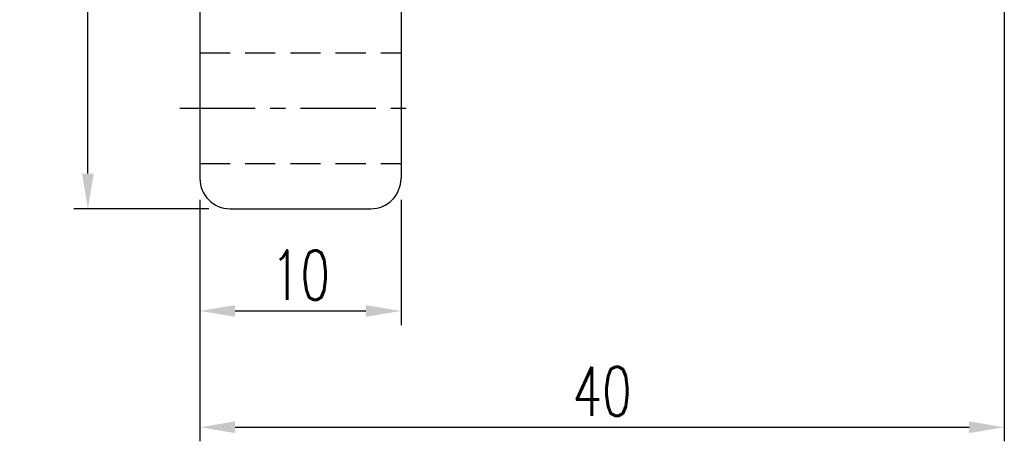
# Model space of a CAD drawing. Extents: x 21 to 593, y 41 to 119.
# Tile 2 of 53: x 106 to 155, y 41 to 62. Entities that reach past the tile are written whole.
import ezdxf

# ---------------------------------------------------------------- set-up
doc = ezdxf.new("R2010")
doc.units = 0
doc.header["$LTSCALE"] = 3
doc.header["$MEASUREMENT"] = 0
doc.header["$PDMODE"] = 1
doc.linetypes.add('CENTER', pattern=[2, 1.25, -0.25, 0.25, -0.25])
doc.linetypes.add('DASHED', pattern=[0.75, 0.5, -0.25])
doc.layers.get('DEFPOINTS').update_dxf_attribs({"linetype": 'CONTINUOUS'})
for name, color, linetype in [('CL', 1, 'CENTER'), ('DIM', 4, 'CONTINUOUS'), ('HID', 2, 'DASHED'), ('OUT', 3, 'CONTINUOUS')]:
    doc.layers.add(name, color=color, linetype=linetype)
doc.styles.add('DIM-7', font='SIMPLEX.shx', dxfattribs={"width": 0.7, "bigfont": 'chineset.shx'})
doc.dimstyles.new('CNS', dxfattribs={"dimtxt": 3.5, "dimasz": 2.5, "dimexe": 1, "dimexo": 1.5, "dimgap": 0.09, "dimtad": 0, "dimdsep": 46, "dimtxsty": 'DIM-7', "dimcen": 0.09, "dimclrd": 1, "dimclre": 1, "dimclrt": 4, "dimadec": 0, "dimazin": 0, "dimtfac": 1, "dimtix": 1, "dimtmove": 2, "dimatfit": 3, "dimfxl": 1, "dimtvp": 0.971429, "dimtolj": 1, "dimarcsym": 0})

# ---------------------------------------------------------------- blocks, each defined once
blk = doc.blocks.new('*D2')
at = {"layer": 'DEFPOINTS', "color": 0, "transparency": 16777216}
for p in [(109.718, 100.465), (116.787, 100.465), (116.787, 52.465)]:
    blk.add_point(p, dxfattribs=at)
at = {"layer": 'DIM', "color": 0, "lineweight": -2, "transparency": 16777216}
for p, q in [((115.737, 100.465), (109.018, 100.465)), ((109.718, 54.215), (109.718, 98.715)), ((115.737, 52.465), (109.018, 52.465))]:
    blk.add_line(p, q, dxfattribs=at)
at = {"layer": 'DIM', "color": 0, "transparency": 16777216}
for points in [[(109.427, 98.715), (110.01, 98.715), (109.718, 100.465)], [(109.427, 54.215), (110.01, 54.215), (109.718, 52.465)]]:
    blk.add_solid(points, dxfattribs=at)
at = {"layer": 'DIM', "color": 0, "transparency": 16777216, "insert": (107.933, 76.465), "char_height": 2.45, "attachment_point": 5, "rotation": 90, "style": 'DIM-7'}
blk.add_mtext('\\A1;%%C48', dxfattribs=at)
blk = doc.blocks.new('*D3')
at = {"layer": 'DEFPOINTS', "color": 0, "transparency": 16777216}
for p in [(115.287, 53.965), (125.287, 53.965), (125.287, 47.378)]:
    blk.add_point(p, dxfattribs=at)
at = {"layer": 'DIM', "color": 0, "lineweight": -2, "transparency": 16777216}
for p, q in [((115.287, 52.915), (115.287, 46.678)), ((125.287, 52.915), (125.287, 46.678)), ((117.037, 47.378), (123.537, 47.378))]:
    blk.add_line(p, q, dxfattribs=at)
at = {"layer": 'DIM', "color": 0, "transparency": 16777216}
for points in [[(117.037, 47.669), (117.037, 47.086), (115.287, 47.378)], [(123.537, 47.669), (123.537, 47.086), (125.287, 47.378)]]:
    blk.add_solid(points, dxfattribs=at)
at = {"layer": 'DIM', "color": 0, "transparency": 16777216, "insert": (120.287, 49.163), "char_height": 2.45, "attachment_point": 5, "style": 'DIM-7'}
blk.add_mtext('\\A1;10', dxfattribs=at)
blk = doc.blocks.new('*D4')
at = {"layer": 'DEFPOINTS', "color": 0, "transparency": 16777216}
for p in [(155.287, 63.965), (115.287, 53.965), (155.287, 41.593)]:
    blk.add_point(p, dxfattribs=at)
at = {"layer": 'DIM', "color": 0, "lineweight": -2, "transparency": 16777216}
for p, q in [((155.287, 62.915), (155.287, 40.893)), ((115.287, 52.915), (115.287, 40.893)), ((117.037, 41.593), (153.537, 41.593))]:
    blk.add_line(p, q, dxfattribs=at)
at = {"layer": 'DIM', "color": 0, "transparency": 16777216}
for points in [[(117.037, 41.885), (117.037, 41.302), (115.287, 41.593)], [(153.537, 41.885), (153.537, 41.302), (155.287, 41.593)]]:
    blk.add_solid(points, dxfattribs=at)
at = {"layer": 'DIM', "color": 0, "transparency": 16777216, "insert": (135.287, 43.378), "char_height": 2.45, "attachment_point": 5, "style": 'DIM-7'}
blk.add_mtext('\\A1;40', dxfattribs=at)

msp = doc.modelspace()

# ---------------------------------------------------------------- linework, layer by layer
at = {"layer": 'CL', "color": 7}
msp.add_line((114.287, 57.465), (126.287, 57.465), dxfattribs=at)
at = {"layer": 'HID', "color": 7}
for p, q in [((115.287, 60.215), (125.287, 60.215)), ((115.287, 54.715), (125.287, 54.715))]:
    msp.add_line(p, q, dxfattribs=at)
at = {"layer": 'OUT', "color": 7}
for p, q in [((115.287, 98.965), (115.287, 53.965)), ((125.287, 98.965), (125.287, 53.965)), ((116.787, 52.465), (123.787, 52.465))]:
    msp.add_line(p, q, dxfattribs=at)
for centre, start, end in [((116.787, 53.965), 180, 270), ((123.787, 53.965), 270, 0)]:
    msp.add_arc(centre, 1.5, start, end, dxfattribs=at)

# ---------------------------------------------------------------- dimensions: what is measured, and where the dimension line sits
at = {"layer": 'DIM', "color": 7}
dim = msp.add_linear_dim(base=(109.718, 100.465), p1=(116.787, 52.465), p2=(116.787, 100.465), angle=90, text='%%C<>', dimstyle='CNS', override={"dimscale": 0.7, "dimgap": 0.8, "dimtad": 1, "dimclrd": 0, "dimclre": 0, "dimclrt": 0, "dimadec": 1, "dimazin": 2, "dimtp": -0.03, "dimtm": 0.035, "dimtfac": 0.6, "dimtmove": 0}, dxfattribs=at)
dim.commit()
dim.dimension.update_dxf_attribs({"geometry": '*D2', "text_midpoint": (107.933, 76.465)})
for base, p2, picture, middle in [((155.287, 41.593), (155.287, 63.965), '*D4', (135.287, 43.378)), ((125.287, 47.378), (125.287, 53.965), '*D3', (120.287, 49.163))]:
    dim = msp.add_linear_dim(base=base, p1=(115.287, 53.965), p2=p2, dimstyle='CNS', override={"dimscale": 0.7, "dimgap": 0.8, "dimtad": 1, "dimclrd": 0, "dimclre": 0, "dimclrt": 0, "dimadec": 1, "dimazin": 2, "dimtp": -0.03, "dimtm": 0.035, "dimtfac": 0.6, "dimtmove": 0}, dxfattribs=at)
    dim.commit()
    dim.dimension.update_dxf_attribs({"geometry": picture, "text_midpoint": middle})

doc.saveas('drawing.dxf')
